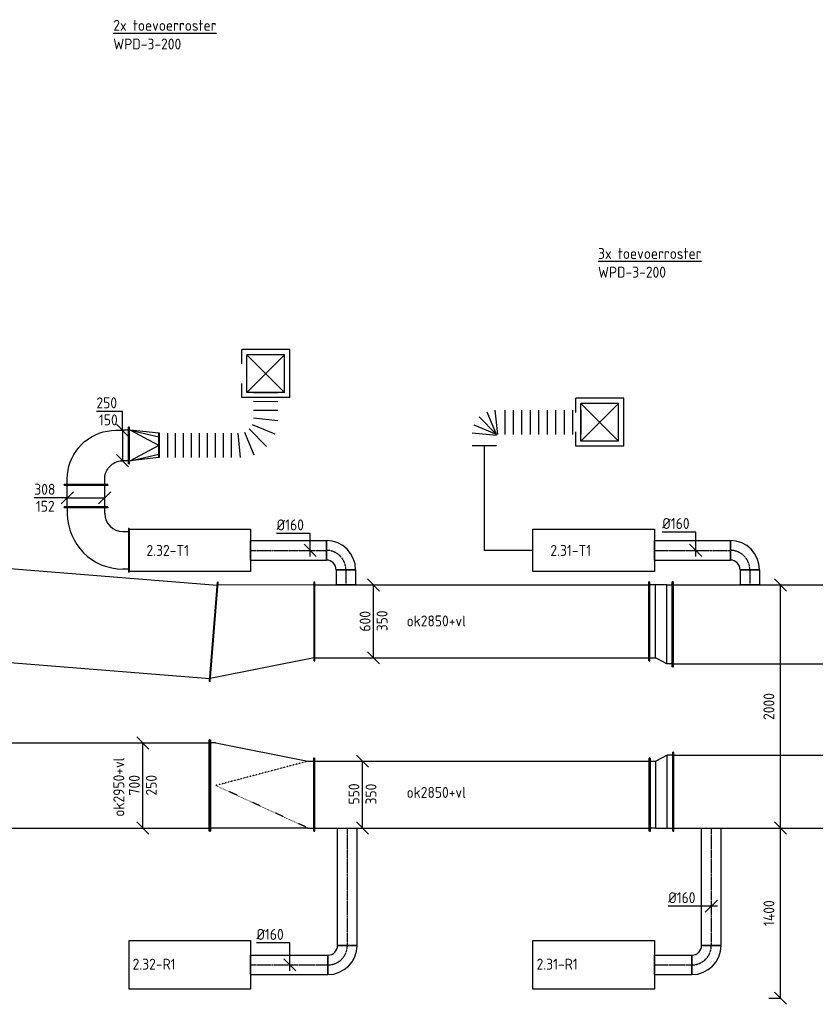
# Model space of a CAD drawing. Header units: millimetres. Extents: x -2770 to 48660, y -299 to 65946.
# Tile 12 of 39: x 12975 to 19524, y 21550 to 29650. Entities that reach past the tile are written whole.
import ezdxf

# ---------------------------------------------------------------- set-up
doc = ezdxf.new("R2010")
doc.units = ezdxf.units.MM
doc.linetypes.add('CENTER2', pattern=[28.575, 19.05, -3.175, 3.175, -3.175])
doc.linetypes.add('SMALL_DASH', pattern=[1.5, 0.5, -1])
for name, color, linetype in [('WL570---_APP', 2, 'Continuous'), ('WL570---_RETOUR_D', 4, 'Continuous'), ('WL570---_RETOUR_HL', 1, 'CENTER2'), ('WL570---_TOEVOER_D', 3, 'Continuous'), ('WL570---_TOEVOER_HL', 1, 'CENTER2'), ('WL570---_TOEVOER_RST', 3, 'Continuous'), ('WL570---_TOEVOER_RST_HL', 1, 'CENTER2'), ('WM570---', 1, 'Continuous'), ('WM570---_RETOUR', 1, 'Continuous'), ('WM570---_TOEVOER', 1, 'Continuous')]:
    doc.layers.add(name, color=color, linetype=linetype)
doc.styles.add('STABICAD-018', font='ISOCP.SHX', dxfattribs={"height": 90})
doc.styles.add('STABICAD-025', font='ISOCP.SHX', dxfattribs={"height": 125})
doc.dimstyles.new('STABICAD', dxfattribs={"dimscale": 50, "dimtxt": 1.8, "dimasz": 2, "dimexe": 0, "dimexo": 0, "dimgap": 1.5, "dimtad": 0, "dimdec": 0, "dimzin": 0, "dimdsep": 46, "dimtxsty": 'STABICAD-018', "dimblk1": 'OBLIQUE', "dimblk2": 'OBLIQUE', "dimsah": 1, "dimcen": -3, "dimadec": 1, "dimazin": 0, "dimtfac": 1, "dimtdec": 0, "dimtofl": 0, "dimtmove": 2, "dimatfit": 3, "dimfxl": 1, "dimtvp": 1.055556, "dimtolj": 1, "dimtzin": 0, "dimarcsym": 0})

# ---------------------------------------------------------------- blocks, each defined once
blk = doc.blocks.new('*U394')
at = {"color": 0, "linetype": 'Continuous'}
for p, q in [((0, 410, -3075), (5, 410, -3075)), ((0, -410, -3075), (0, 410, -3075)), ((5, -410, -3075), (5, 410, -3075)), ((3953.9, 410, -3075), (3948.9, 410, -3075)), ((3948.9, -410, -3075), (3948.9, 410, -3075)), ((3953.9, -410, -3075), (3953.9, 410, -3075)), ((5, 385, -3075), (3948.9, 385, -3075)), ((5, -385, -3075), (3948.9, -385, -3075)), ((0, -410, -3075), (5, -410, -3075)), ((3953.9, -410, -3075), (3948.9, -410, -3075))]:
    blk.add_line(p, q, dxfattribs=at)
at = {"layer": 'WM570---', "color": 2, "style": 'STABICAD-018'}
for tag, p in [('POSITIONCODE', (11392.9, 25020.4, 3075)), ('SECTIONCODE', (11392.9, 25020.4, 3075)), ('CODE', (10633.9, 24930.8, 3075))]:
    blk.add_attdef(tag, p, '', height=1.8, rotation=90, dxfattribs=at)
blk = doc.blocks.new('*U999')
at = {"color": 0, "linetype": 'Continuous'}
for p, q in [((-354, 179, -3000), (-349, 179, -3000)), ((-354, -179, -3000), (-354, 179, -3000)), ((-349, -179, -3000), (-349, 179, -3000)), ((-349, 154, -3000), (-304, 154, -3000)), ((-304, -154, -3000), (-349, -154, -3000)), ((-354, -179, -3000), (-349, -179, -3000)), ((-154, -304, -3000), (-154, -349, -3000)), ((154, -349, -3000), (154, -304, -3000)), ((-179, -354, -3000), (-179, -349, -3000)), ((-179, -349, -3000), (179, -349, -3000)), ((-179, -354, -3000), (179, -354, -3000)), ((179, -354, -3000), (179, -349, -3000))]:
    blk.add_line(p, q, dxfattribs=at)
for radius in [458, 150]:
    blk.add_arc((-304, -304, -3000), radius, 0, 90, dxfattribs=at)
at = {"layer": 'WL570---_TOEVOER_D', "color": 2, "style": 'STABICAD-018'}
for tag in ['CODE', 'SECTIONCODE', 'POSITIONCODE']:
    blk.add_attdef(tag, (13521, 25284.7, 3000), '', height=1.8, dxfattribs=at)
blk = doc.blocks.new('*U1004')
at = {"color": 0, "linetype": 'Continuous'}
for p, q in [((-59.7, 0, -3000), (-271.7, 0, -3000)), ((0, 0, -3000), (-59.7, 0, -3000)), ((-50, -50, -3000), (50, 50, -3000)), ((0, 0, -3000), (308, 0, -3000)), ((258, -50, -3000), (358, 50, -3000))]:
    blk.add_line(p, q, dxfattribs=at)
at = {"color": 0, "linetype": 'Continuous', "style": 'STABICAD-018'}
for s, p in [('308', (-271.7, 25, -3000)), ('152', (-259.1, -115, -3000))]:
    blk.add_text(s, height=90, dxfattribs=at).set_placement(p)
at = {"layer": 'WL570---_TOEVOER_D', "color": 2, "style": 'STABICAD-018'}
blk.add_attdef('CODE', (13367, 25717.1, 3000), '', height=1.8, dxfattribs=at)
blk = doc.blocks.new('*U1003')
at = {"color": 0, "linetype": 'Continuous'}
for p, q in [((0, 179, -3000), (5, 179, -3000)), ((0, -179, -3000), (0, 179, -3000)), ((5, -179, -3000), (5, 179, -3000)), ((183.6, 179, -3000), (178.6, 179, -3000)), ((178.6, -179, -3000), (178.6, 179, -3000)), ((183.6, -179, -3000), (183.6, 179, -3000)), ((5, 154, -3000), (178.6, 154, -3000)), ((5, -154, -3000), (178.6, -154, -3000)), ((0, -179, -3000), (5, -179, -3000)), ((183.6, -179, -3000), (178.6, -179, -3000))]:
    blk.add_line(p, q, dxfattribs=at)
at = {"layer": 'WL570---_TOEVOER_D', "color": 2, "style": 'STABICAD-018'}
for tag, p in [('SECTIONCODE', (13671, 25730.1, 3000)), ('POSITIONCODE', (13671, 25730.1, 3000)), ('CODE', (13521, 25638.7, 3000))]:
    blk.add_attdef(tag, p, '', height=1.8, dxfattribs=at)
blk = doc.blocks.new('*U381')
at = {"color": 0, "linetype": 'Continuous'}
for p, q in [((0, 155.6, -3000), (-214.4, 155.6, -3000)), ((0, 0, -3000), (0, 155.6, -3000)), ((50, -50, -3000), (-50, 50, -3000)), ((0, 0, -3000), (0, -250, -3000)), ((50, -300, -3000), (-50, -200, -3000))]:
    blk.add_line(p, q, dxfattribs=at)
at = {"color": 0, "linetype": 'Continuous', "style": 'STABICAD-018'}
for s, p in [('250', (-214.4, 180.6, -3000)), ('150', (-194.1, 40.6, -3000))]:
    blk.add_text(s, height=90, dxfattribs=at).set_placement(p)
at = {"layer": 'WM570---_TOEVOER', "color": 2, "style": 'STABICAD-018'}
blk.add_attdef('CODE', (13961, 26272.4, 3000), '', height=1.8, dxfattribs=at)
blk = doc.blocks.new('*U1001')
at = {"color": 0, "linetype": 'Continuous'}
for p, q in [((-5, 150, -3000), (0, 150, -3000)), ((-5, -150, -3000), (-5, 150, -3000)), ((0, -150, -3000), (0, 150, -3000)), ((0, 125, -3000), (5, 125, -3000)), ((240, 0, -3000), (5, 125, -3000)), ((5, 125, -3000), (240, 70.7, -3000)), ((240, 100, -3000), (5, 125, -3000)), ((245, 100, -3000), (240, 100, -3000)), ((240, -100, -3000), (240, 100, -3000)), ((245, -100, -3000), (245, 100, -3000)), ((240, 0, -3000), (5, -125, -3000)), ((5, -125, -3000), (240, -70.7, -3000)), ((-5, -150, -3000), (0, -150, -3000)), ((5, -125, -3000), (0, -125, -3000)), ((240, -100, -3000), (5, -125, -3000)), ((245, -100, -3000), (240, -100, -3000))]:
    blk.add_line(p, q, dxfattribs=at)
at = {"layer": 'WL570---_TOEVOER_D', "color": 2, "style": 'STABICAD-018'}
for tag, p in [('CODE', (13880, 26247.4, 3000)), ('SECTIONCODE', (13880, 26147.4, 3000)), ('POSITIONCODE', (13880, 26147.4, 3000))]:
    blk.add_attdef(tag, p, '', height=1.8, dxfattribs=at)
blk = doc.blocks.new('*U423')
at = {"color": 0, "linetype": 'Continuous'}
for p, q in [((0, 325, -3025), (5, 325, -3025)), ((0, -325, -3025), (0, 325, -3025)), ((5, -325, -3025), (5, 325, -3025)), ((2759.4, 325, -3025), (2754.4, 325, -3025)), ((2754.4, -325, -3025), (2754.4, 325, -3025)), ((2759.4, -325, -3025), (2759.4, 325, -3025)), ((5, 300, -3025), (2754.4, 300, -3025)), ((5, -300, -3025), (2754.4, -300, -3025)), ((0, -325, -3025), (5, -325, -3025)), ((2759.4, -325, -3025), (2754.4, -325, -3025))]:
    blk.add_line(p, q, dxfattribs=at)
at = {"layer": 'WM570---', "color": 2, "style": 'STABICAD-018'}
for tag, p in [('POSITIONCODE', (16178.9, 24850, 3025)), ('SECTIONCODE', (15398.1, 24700, 3025)), ('CODE', (15398.1, 24700, 3025))]:
    blk.add_attdef(tag, p, '', height=1.8, dxfattribs=at)
blk = doc.blocks.new('*U419')
at = {"color": 0, "linetype": 'Continuous'}
for p, q in [((0, 80, -3000), (625, 80, -3000)), ((0, -80, -3000), (0, 80, -3000)), ((625, 80, -3000), (625, -80, -3000)), ((0, -80, -3000), (625, -80, -3000))]:
    blk.add_line(p, q, dxfattribs=at)
at = {"layer": 'WL570---_TOEVOER_HL', "linetype": 'CENTER2'}
blk.add_line((0, 0, -3000), (625, 0, -3000), dxfattribs=at)
at = {"layer": 'WM570---', "color": 2, "style": 'STABICAD-018'}
for tag in ['CODE', 'SECTIONCODE', 'POSITIONCODE']:
    blk.add_attdef(tag, (14875, 25284.7, 3000), '', height=1.8, dxfattribs=at)
blk = doc.blocks.new('*U418')
at = {"color": 0, "linetype": 'Continuous'}
for p, q in [((-160, -80, -3000), (-160, 80, -3000)), ((80, -160, -3000), (-80, -160, -3000))]:
    blk.add_line(p, q, dxfattribs=at)
for radius, start in [(240, 0), (80, 360)]:
    blk.add_arc((-160, -160, -3000), radius, start, 90, dxfattribs=at)
at = {"layer": 'WL570---_TOEVOER_HL', "linetype": 'CENTER2'}
blk.add_arc((-160, -160, -3000), 160, 0, 90, dxfattribs=at)
at = {"layer": 'WM570---', "color": 2, "style": 'STABICAD-018'}
for tag in ['CODE', 'SECTIONCODE', 'POSITIONCODE']:
    blk.add_attdef(tag, (15660, 25284.7, 3000), '', height=1.8, dxfattribs=at)
blk = doc.blocks.new('*U425')
at = {"color": 0, "linetype": 'Continuous'}
for p, q in [((0, 80, -3000), (124.7, 80, -3000)), ((0, -80, -3000), (0, 80, -3000)), ((124.7, 80, -3000), (124.7, -80, -3000)), ((0, -80, -3000), (124.7, -80, -3000))]:
    blk.add_line(p, q, dxfattribs=at)
at = {"layer": 'WL570---_TOEVOER_HL', "linetype": 'CENTER2'}
blk.add_line((0, 0, -3000), (124.7, 0, -3000), dxfattribs=at)
at = {"layer": 'WM570---', "color": 2, "style": 'STABICAD-018'}
for tag in ['CODE', 'SECTIONCODE', 'POSITIONCODE']:
    blk.add_attdef(tag, (15660, 25124.7, 3000), '', height=1.8, dxfattribs=at)
blk = doc.blocks.new('*U426')
at = {"color": 0, "linetype": 'Continuous'}
for p, q in [((0, 80, -3000), (625, 80, -3000)), ((0, -80, -3000), (0, 80, -3000)), ((625, 80, -3000), (625, -80, -3000)), ((0, -80, -3000), (625, -80, -3000))]:
    blk.add_line(p, q, dxfattribs=at)
at = {"layer": 'WL570---_TOEVOER_HL', "linetype": 'CENTER2'}
blk.add_line((0, 0, -3000), (625, 0, -3000), dxfattribs=at)
at = {"layer": 'WM570---', "color": 2, "style": 'STABICAD-018'}
for tag in ['CODE', 'SECTIONCODE', 'POSITIONCODE']:
    blk.add_attdef(tag, (18200, 25284.7, 3000), '', height=1.8, dxfattribs=at)
blk = doc.blocks.new('*U424')
at = {"color": 0, "linetype": 'Continuous'}
for p, q in [((-160, -80, -3000), (-160, 80, -3000)), ((80, -160, -3000), (-80, -160, -3000))]:
    blk.add_line(p, q, dxfattribs=at)
for radius, start in [(240, 0), (80, 360)]:
    blk.add_arc((-160, -160, -3000), radius, start, 90, dxfattribs=at)
at = {"layer": 'WL570---_TOEVOER_HL', "linetype": 'CENTER2'}
blk.add_arc((-160, -160, -3000), 160, 0, 90, dxfattribs=at)
at = {"layer": 'WM570---', "color": 2, "style": 'STABICAD-018'}
for tag in ['CODE', 'SECTIONCODE', 'POSITIONCODE']:
    blk.add_attdef(tag, (18985, 25284.7, 3000), '', height=1.8, dxfattribs=at)
blk = doc.blocks.new('*U422')
at = {"color": 0, "linetype": 'Continuous'}
for p, q in [((0, 80, -3000), (124.7, 80, -3000)), ((0, -80, -3000), (0, 80, -3000)), ((124.7, 80, -3000), (124.7, -80, -3000)), ((0, -80, -3000), (124.7, -80, -3000))]:
    blk.add_line(p, q, dxfattribs=at)
at = {"layer": 'WL570---_TOEVOER_HL', "linetype": 'CENTER2'}
blk.add_line((0, 0, -3000), (124.7, 0, -3000), dxfattribs=at)
at = {"layer": 'WM570---', "color": 2, "style": 'STABICAD-018'}
for tag in ['CODE', 'SECTIONCODE', 'POSITIONCODE']:
    blk.add_attdef(tag, (18985, 25124.7, 3000), '', height=1.8, dxfattribs=at)
blk = doc.blocks.new('*U420')
at = {"color": 0, "linetype": 'Continuous'}
for p, q in [((0, 139.4, -3000), (-275.1, 139.4, -3000)), ((0, -50, -3000), (0, 139.4, -3000)), ((50, -50, -3000), (-50, 50, -3000))]:
    blk.add_line(p, q, dxfattribs=at)
at = {"color": 0, "linetype": 'Continuous', "style": 'STABICAD-018'}
blk.add_text('%%c160', height=90, dxfattribs=at).set_placement((-275.1, 164.4, -3000))
at = {"layer": 'WM570---', "color": 2, "style": 'STABICAD-018'}
blk.add_attdef('CODE', (15365.3, 25284.7, 3000), '', height=1.8, dxfattribs=at)
blk = doc.blocks.new('*U428')
at = {"color": 0, "linetype": 'Continuous'}
for p, q in [((0, 150.7, -3000), (-275.1, 150.7, -3000)), ((0, -50, -3000), (0, 150.7, -3000)), ((50, -50, -3000), (-50, 50, -3000))]:
    blk.add_line(p, q, dxfattribs=at)
at = {"color": 0, "linetype": 'Continuous', "style": 'STABICAD-018'}
blk.add_text('%%c160', height=90, dxfattribs=at).set_placement((-275.1, 175.7, -3000))
at = {"layer": 'WM570---', "color": 2, "style": 'STABICAD-018'}
blk.add_attdef('CODE', (18539.5, 25284.7, 3000), '', height=1.8, dxfattribs=at)
blk = doc.blocks.new('*U427')
at = {"color": 0, "linetype": 'Continuous'}
for p, q in [((50, 250, -3025), (-50, 350, -3025)), ((0, -300, -3025), (0, 300, -3025)), ((50, -350, -3025), (-50, -250, -3025))]:
    blk.add_line(p, q, dxfattribs=at)
at = {"color": 0, "linetype": 'Continuous', "style": 'STABICAD-018'}
for s, p in [('600', (-25, -83.7, -3025)), ('350', (115, -81, -3025))]:
    blk.add_text(s, height=90, rotation=90, dxfattribs=at).set_placement(p)
at = {"layer": 'WM570---', "color": 2, "style": 'STABICAD-018'}
blk.add_attdef('CODE', (15888, 24700, 3025), '', height=1.8, dxfattribs=at)
blk = doc.blocks.new('_Oblique')
at = {"color": 0, "linetype": 'ByBlock', "lineweight": -2}
blk.add_line((-0.5, -0.5), (0.5, 0.5), dxfattribs=at)
blk = doc.blocks.new('*D440')
at = {"layer": 'Defpoints', "color": 0, "transparency": 16777216}
for p in [(19141.7, 23000), (19236.7, 23000), (19141.7, 21600)]:
    blk.add_point(p, dxfattribs=at)
at = {"layer": 'WM570---', "color": 0, "lineweight": -2, "transparency": 16777216}
for p, q in [((19141.7, 23000), (19236.7, 23000)), ((19236.7, 21600), (19236.7, 23000)), ((19141.7, 21600), (19236.7, 21600))]:
    blk.add_line(p, q, dxfattribs=at)
at = {"layer": 'WM570---', "color": 0, "lineweight": -2, "transparency": 16777216, "xscale": 100, "yscale": 100, "zscale": 100}
for p, rotation in [((19236.7, 23000), 90), ((19236.7, 21600), 270)]:
    blk.add_blockref('_Oblique', p, dxfattribs=dict(at, rotation=rotation))
at = {"layer": 'WM570---', "color": 0, "transparency": 16777216, "insert": (19141.7, 22300), "char_height": 90, "attachment_point": 5, "rotation": 90, "style": 'STABICAD-018'}
blk.add_mtext('\\A1;1400', dxfattribs=at)
blk = doc.blocks.new('*U408')
at = {"color": 0, "linetype": 'Continuous'}
for p, q in [((0, 300, -3025), (5, 300, -3025)), ((0, -300, -3025), (0, 300, -3025)), ((5, -300, -3025), (5, 300, -3025)), ((5, 275, -3025), (2758.8, 275, -3025)), ((2763.8, 300, -3025), (2758.8, 300, -3025)), ((2758.8, -300, -3025), (2758.8, 300, -3025)), ((2763.8, -300, -3025), (2763.8, 300, -3025)), ((0, -300, -3025), (5, -300, -3025)), ((5, -275, -3025), (2758.8, -275, -3025)), ((2763.8, -300, -3025), (2758.8, -300, -3025))]:
    blk.add_line(p, q, dxfattribs=at)
at = {"layer": 'WM570---', "color": 2, "style": 'STABICAD-018'}
for tag, p in [('SECTIONCODE', (16432, 23425, 3025)), ('POSITIONCODE', (16432, 23425, 3025)), ('CODE', (15398.1, 23275, 3025))]:
    blk.add_attdef(tag, p, '', height=1.8, dxfattribs=at)
blk = doc.blocks.new('*U413')
at = {"color": 0, "linetype": 'Continuous'}
for p, q in [((0, 375, -3075), (5, 375, -3075)), ((0, -375, -3075), (0, 375, -3075)), ((5, -375, -3075), (5, 375, -3075)), ((5, 350, -3075), (1714.2, 350, -3075)), ((1719.2, 375, -3075), (1714.2, 375, -3075)), ((1714.2, -375, -3075), (1714.2, 375, -3075)), ((1719.2, -375, -3075), (1719.2, 375, -3075)), ((0, -375, -3075), (5, -375, -3075)), ((5, -350, -3075), (1714.2, -350, -3075)), ((1719.2, -375, -3075), (1714.2, -375, -3075))]:
    blk.add_line(p, q, dxfattribs=at)
at = {"layer": 'WM570---', "color": 2, "style": 'STABICAD-018'}
for tag, p in [('POSITIONCODE', (13679.6, 23500, 3075)), ('SECTIONCODE', (13854.3, 23500, 3075)), ('CODE', (12820.5, 23350, 3075))]:
    blk.add_attdef(tag, p, '', height=1.8, dxfattribs=at)
blk = doc.blocks.new('*U410')
at = {"color": 0, "linetype": 'Continuous'}
for p, q in [((0, 300, -3025), (5, 300, -3025)), ((0, -300, -3025), (0, 300, -3025)), ((5, -300, -3025), (5, 300, -3025)), ((50, 275, -3025), (5, 275, -3025)), ((50, 275, -3025), (808.4, 275, -3025)), ((808.4, 275, -3025), (853.4, 275, -3025)), ((858.4, 300, -3025), (853.4, 300, -3025)), ((853.4, -450, -3025), (853.4, 300, -3025)), ((858.4, -450, -3025), (858.4, 300, -3025)), ((0, -300, -3025), (5, -300, -3025)), ((50, -275, -3025), (5, -275, -3025)), ((808.4, -425, -3025), (50, -275, -3025)), ((808.4, -425, -3025), (853.4, -425, -3025)), ((858.4, -450, -3025), (853.4, -450, -3025))]:
    blk.add_line(p, q, dxfattribs=at)
at = {"color": 2, "linetype": 'SMALL_DASH'}
for p in [(50, 275, -175), (50, -275, -175)]:
    blk.add_line(p, (808.4, -75, -75), dxfattribs=at)
at = {"layer": 'WM570---', "color": 2, "style": 'STABICAD-018'}
for tag in ['SECTIONCODE', 'CODE', 'POSITIONCODE']:
    blk.add_attdef(tag, (15398.1, 23275, 3025), '', height=1.8, dxfattribs=at)
blk = doc.blocks.new('*U998')
at = {"color": 0, "linetype": 'Continuous'}
for p, q in [((50, 300, -3075), (-50, 400, -3075)), ((0, -350, -3075), (0, 350, -3075)), ((50, -400, -3075), (-50, -300, -3075))]:
    blk.add_line(p, q, dxfattribs=at)
at = {"color": 0, "linetype": 'Continuous', "style": 'STABICAD-018'}
for s, p in [('700', (-25, -81, -3075)), ('250', (115, -82.2, -3075))]:
    blk.add_text(s, height=90, rotation=90, dxfattribs=at).set_placement(p)
at = {"layer": 'WL570---_TOEVOER_D', "color": 2, "style": 'STABICAD-018'}
blk.add_attdef('CODE', (13988.7, 23350, 3075), '', height=1.8, dxfattribs=at)
blk = doc.blocks.new('*U415')
at = {"color": 0, "linetype": 'Continuous'}
for p, q in [((50, 225, -3025), (-50, 325, -3025)), ((0, -275, -3025), (0, 275, -3025)), ((50, -325, -3025), (-50, -225, -3025))]:
    blk.add_line(p, q, dxfattribs=at)
at = {"color": 0, "linetype": 'Continuous', "style": 'STABICAD-018'}
for s, p in [('550', (-25, -81, -3025)), ('350', (115, -81, -3025))]:
    blk.add_text(s, height=90, rotation=90, dxfattribs=at).set_placement(p)
at = {"layer": 'WM570---', "color": 2, "style": 'STABICAD-018'}
blk.add_attdef('CODE', (15796.6, 23275, 3025), '', height=1.8, dxfattribs=at)
blk = doc.blocks.new('*U406')
at = {"color": 0, "linetype": 'Continuous'}
for p, q in [((93.3, 325, -3025), (0, 275, -3025)), ((138.3, 325, -3025), (93.3, 325, -3025)), ((93.3, -275, -3025), (93.3, 325, -3025)), ((143.3, 350, -3025), (138.3, 350, -3025)), ((138.3, -300, -3025), (138.3, 350, -3025)), ((143.3, -300, -3025), (143.3, 350, -3025)), ((-50, 300, -3025), (-45, 300, -3025)), ((-50, -300, -3025), (-50, 300, -3025)), ((-45, -300, -3025), (-45, 300, -3025)), ((-45, 275, -3025), (0, 275, -3025)), ((0, -275, -3025), (0, 275, -3025)), ((-50, -300, -3025), (-45, -300, -3025)), ((0, -275, -3025), (-45, -275, -3025)), ((0, -275, -3025), (93.3, -275, -3025)), ((93.3, -275, -3025), (138.3, -275, -3025)), ((143.3, -300, -3025), (138.3, -300, -3025))]:
    blk.add_line(p, q, dxfattribs=at)
at = {"layer": 'WM570---', "color": 2, "style": 'STABICAD-018'}
for tag, p in [('CODE', (18211.9, 23375, 3025)), ('SECTIONCODE', (18211.9, 23275, 3025)), ('POSITIONCODE', (18211.9, 23275, 3025))]:
    blk.add_attdef(tag, p, '', height=1.8, dxfattribs=at)
blk = doc.blocks.new('*U462')
at = {"color": 0, "linetype": 'Continuous'}
for p, q in [((0, 325, -3025), (5, 325, -3025)), ((0, -325, -3025), (0, 325, -3025)), ((5, -325, -3025), (5, 325, -3025)), ((3588.9, 325, -3025), (3583.9, 325, -3025)), ((3583.9, -325, -3025), (3583.9, 325, -3025)), ((3588.9, -325, -3025), (3588.9, 325, -3025)), ((5, 300, -3025), (3583.9, 300, -3025)), ((5, -300, -3025), (3583.9, -300, -3025)), ((0, -325, -3025), (5, -325, -3025)), ((3588.9, -325, -3025), (3583.9, -325, -3025))]:
    blk.add_line(p, q, dxfattribs=at)
at = {"layer": 'WM570---_TOEVOER', "color": 2, "style": 'STABICAD-018'}
for tag in ['CODE', 'SECTIONCODE', 'POSITIONCODE']:
    blk.add_attdef(tag, (18355.2, 23300, 3025), '', height=1.8, dxfattribs=at)
blk = doc.blocks.new('*U404')
at = {"color": 0, "linetype": 'Continuous'}
for p, q in [((0, 80, -3000), (637.2, 80, -3000)), ((0, -80, -3000), (0, 80, -3000)), ((637.2, 80, -3000), (637.2, -80, -3000)), ((0, -80, -3000), (637.2, -80, -3000))]:
    blk.add_line(p, q, dxfattribs=at)
at = {"layer": 'WL570---_RETOUR_HL', "linetype": 'CENTER2'}
blk.add_line((0, 0, -3000), (637.2, 0, -3000), dxfattribs=at)
at = {"layer": 'WM570---', "color": 2, "style": 'STABICAD-018'}
for tag in ['CODE', 'SECTIONCODE', 'POSITIONCODE']:
    blk.add_attdef(tag, (14875, 21874.2, 3000), '', height=1.8, dxfattribs=at)
blk = doc.blocks.new('*U403')
at = {"color": 0, "linetype": 'Continuous'}
for p, q in [((-80, 160, -3000), (80, 160, -3000)), ((-160, -80, -3000), (-160, 80, -3000))]:
    blk.add_line(p, q, dxfattribs=at)
for radius in [80, 240]:
    blk.add_arc((-160, 160, -3000), radius, 270, 0, dxfattribs=at)
at = {"layer": 'WL570---_RETOUR_HL', "linetype": 'CENTER2'}
blk.add_arc((-160, 160, -3000), 160, 270, 0, dxfattribs=at)
at = {"layer": 'WM570---', "color": 2, "style": 'STABICAD-018'}
for tag in ['CODE', 'SECTIONCODE', 'POSITIONCODE']:
    blk.add_attdef(tag, (15672.2, 21874.2, 3000), '', height=1.8, dxfattribs=at)
blk = doc.blocks.new('*U411')
at = {"color": 0, "linetype": 'Continuous'}
for p, q in [((0, 80, -3000), (965.8, 80, -3000)), ((0, -80, -3000), (0, 80, -3000)), ((0, -80, -3000), (965.8, -80, -3000))]:
    blk.add_line(p, q, dxfattribs=at)
at = {"color": 2, "linetype": 'SMALL_DASH'}
blk.add_line((965.8, 80, -3000), (965.8, -80, -3000), dxfattribs=at)
at = {"layer": 'WL570---_RETOUR_HL', "linetype": 'CENTER2'}
blk.add_line((0, 0, -3000), (965.8, 0, -3000), dxfattribs=at)
at = {"layer": 'WM570---', "color": 2, "style": 'STABICAD-018'}
for tag in ['CODE', 'SECTIONCODE', 'POSITIONCODE']:
    blk.add_attdef(tag, (15672.2, 22034.2, 3000), '', height=1.8, dxfattribs=at)
blk = doc.blocks.new('*U405')
at = {"color": 0, "linetype": 'Continuous'}
for p, q in [((0, 180.7, -3000), (-275.1, 180.7, -3000)), ((0, -50, -3000), (0, 180.7, -3000)), ((50, -50, -3000), (-50, 50, -3000))]:
    blk.add_line(p, q, dxfattribs=at)
at = {"color": 0, "linetype": 'Continuous', "style": 'STABICAD-018'}
blk.add_text('%%c160', height=90, dxfattribs=at).set_placement((-275.1, 205.7, -3000))
at = {"layer": 'WM570---', "color": 2, "style": 'STABICAD-018'}
blk.add_attdef('CODE', (15199, 21874.2, 3000), '', height=1.8, dxfattribs=at)
blk = doc.blocks.new('*U412')
at = {"color": 0, "linetype": 'Continuous'}
for p, q in [((0, 80, -3000), (308.1, 80, -3000)), ((0, -80, -3000), (0, 80, -3000)), ((308.1, 80, -3000), (308.1, -80, -3000)), ((0, -80, -3000), (308.1, -80, -3000))]:
    blk.add_line(p, q, dxfattribs=at)
at = {"layer": 'WL570---_RETOUR_HL', "linetype": 'CENTER2'}
blk.add_line((0, 0, -3000), (308.1, 0, -3000), dxfattribs=at)
at = {"layer": 'WM570---', "color": 2, "style": 'STABICAD-018'}
for tag in ['CODE', 'SECTIONCODE', 'POSITIONCODE']:
    blk.add_attdef(tag, (18200, 21874.2, 3000), '', height=1.8, dxfattribs=at)
blk = doc.blocks.new('*U409')
at = {"color": 0, "linetype": 'Continuous'}
for p, q in [((-80, 160, -3000), (80, 160, -3000)), ((-160, -80, -3000), (-160, 80, -3000))]:
    blk.add_line(p, q, dxfattribs=at)
for radius in [80, 240]:
    blk.add_arc((-160, 160, -3000), radius, 270, 0, dxfattribs=at)
at = {"layer": 'WL570---_RETOUR_HL', "linetype": 'CENTER2'}
blk.add_arc((-160, 160, -3000), 160, 270, 0, dxfattribs=at)
at = {"layer": 'WM570---', "color": 2, "style": 'STABICAD-018'}
for tag in ['CODE', 'SECTIONCODE', 'POSITIONCODE']:
    blk.add_attdef(tag, (18668.1, 21874.2, 3000), '', height=1.8, dxfattribs=at)
blk = doc.blocks.new('*U407')
at = {"color": 0, "linetype": 'Continuous'}
for p, q in [((0, 80, -3000), (965.8, 80, -3000)), ((0, -80, -3000), (0, 80, -3000)), ((965.8, 80, -3000), (965.8, -80, -3000)), ((0, -80, -3000), (965.8, -80, -3000))]:
    blk.add_line(p, q, dxfattribs=at)
at = {"layer": 'WL570---_RETOUR_HL', "linetype": 'CENTER2'}
blk.add_line((0, 0, -3000), (965.8, 0, -3000), dxfattribs=at)
at = {"layer": 'WM570---', "color": 2, "style": 'STABICAD-018'}
for tag in ['CODE', 'SECTIONCODE', 'POSITIONCODE']:
    blk.add_attdef(tag, (18668.1, 22034.2, 3000), '', height=1.8, dxfattribs=at)
blk = doc.blocks.new('*U417')
at = {"color": 0, "linetype": 'Continuous'}
for p, q in [((-80, 0, -3000), (-355.1, 0, -3000)), ((50, 0, -3000), (-80, 0, -3000)), ((-50, -50, -3000), (50, 50, -3000))]:
    blk.add_line(p, q, dxfattribs=at)
at = {"color": 0, "linetype": 'Continuous', "style": 'STABICAD-018'}
blk.add_text('%%c160', height=90, dxfattribs=at).set_placement((-355.1, 25, -3000))
at = {"layer": 'WM570---', "color": 2, "style": 'STABICAD-018'}
blk.add_attdef('CODE', (18668.1, 22357.1, 3000), '', height=1.8, dxfattribs=at)
blk = doc.blocks.new('*U421')
at = {"color": 0, "linetype": 'Continuous'}
for p, q in [((-50, 325, -3025), (-45, 325, -3025)), ((-50, -325, -3025), (-50, 325, -3025)), ((-45, -325, -3025), (-45, 325, -3025)), ((143.3, 325, -3025), (138.3, 325, -3025)), ((138.3, -375, -3025), (138.3, 325, -3025)), ((143.3, -375, -3025), (143.3, 325, -3025)), ((0, 300, -3025), (-45, 300, -3025)), ((93.3, 300, -3025), (0, 300, -3025)), ((0, -300, -3025), (0, 300, -3025)), ((93.3, 300, -3025), (138.3, 300, -3025)), ((93.3, -350, -3025), (93.3, 300, -3025)), ((-45, -300, -3025), (0, -300, -3025)), ((93.3, -350, -3025), (0, -300, -3025)), ((-50, -325, -3025), (-45, -325, -3025)), ((138.3, -350, -3025), (93.3, -350, -3025)), ((143.3, -375, -3025), (138.3, -375, -3025))]:
    blk.add_line(p, q, dxfattribs=at)
at = {"layer": 'WM570---', "color": 2, "style": 'STABICAD-018'}
for tag, p in [('CODE', (18207.5, 24800, 3025)), ('SECTIONCODE', (18207.5, 24700, 3025)), ('POSITIONCODE', (18207.5, 24700, 3025))]:
    blk.add_attdef(tag, p, '', height=1.8, dxfattribs=at)
blk = doc.blocks.new('*U434')
at = {"color": 0, "linetype": 'Continuous'}
for p, q in [((0, 350, -3025), (5, 350, -3025)), ((0, -350, -3025), (0, 350, -3025)), ((5, -350, -3025), (5, 350, -3025)), ((5, 325, -3025), (3568.3, 325, -3025)), ((3573.3, 350, -3025), (3568.3, 350, -3025)), ((3568.3, -350, -3025), (3568.3, 350, -3025)), ((3573.3, -350, -3025), (3573.3, 350, -3025)), ((0, -350, -3025), (5, -350, -3025)), ((5, -325, -3025), (3568.3, -325, -3025)), ((3573.3, -350, -3025), (3568.3, -350, -3025))]:
    blk.add_line(p, q, dxfattribs=at)
at = {"layer": 'WM570---_RETOUR', "color": 2, "style": 'STABICAD-018'}
for tag, p in [('POSITIONCODE', (18627.9, 24825, 3025)), ('CODE', (18350.8, 24675, 3025)), ('SECTIONCODE', (18350.8, 24675, 3025))]:
    blk.add_attdef(tag, p, '', height=1.8, dxfattribs=at)
blk = doc.blocks.new('*D958')
at = {"layer": 'Defpoints', "color": 0, "transparency": 16777216}
for p in [(19236.7, 25000), (19236.7, 25000), (19236.7, 23000)]:
    blk.add_point(p, dxfattribs=at)
at = {"layer": 'WM570---', "color": 0, "lineweight": -2, "transparency": 16777216}
blk.add_line((19236.7, 23000), (19236.7, 25000), dxfattribs=at)
at = {"layer": 'WM570---', "color": 0, "lineweight": -2, "transparency": 16777216, "xscale": 100, "yscale": 100, "zscale": 100}
for p, rotation in [((19236.7, 25000), 90), ((19236.7, 23000), 270)]:
    blk.add_blockref('_Oblique', p, dxfattribs=dict(at, rotation=rotation))
at = {"layer": 'WM570---', "color": 0, "transparency": 16777216, "insert": (19141.7, 24000), "char_height": 90, "attachment_point": 5, "rotation": 90, "style": 'STABICAD-018'}
blk.add_mtext('\\A1;2000', dxfattribs=at)
blk = doc.blocks.new('*U971')
at = {"color": 0, "linetype": 'Continuous'}
for p, q in [((197.5, 197.5, -2700), (-197.5, 197.5, -2700)), ((-197.5, 80, -2700), (-197.5, 197.5, -2700)), ((197.5, -197.5, -2700), (197.5, 197.5, -2700)), ((155, 155, -2700), (-155, 155, -2700)), ((-155, -155, -2700), (-155, 155, -2700)), ((155, -155, -2700), (-155, 155, -2700)), ((-155, -155, -2700), (155, 155, -2700)), ((155, -155, -2700), (155, 155, -2700)), ((-197.5, -197.5, -2700), (-197.5, -80, -2700)), ((155, -155, -2700), (-155, -155, -2700)), ((197.5, -197.5, -2700), (-197.5, -197.5, -2700))]:
    blk.add_line(p, q, dxfattribs=at)
at = {"layer": 'WL570---_TOEVOER_RST_HL', "linetype": 'CENTER2'}
blk.add_circle((0, 0, -2700), 0.0125, dxfattribs=at)
at = {"layer": 'WM570---', "color": 1, "style": 'STABICAD-018'}
blk.add_attdef('PRODUCTCODE', (9978.6, 24204, 2700), '', height=1.8, rotation=355.4, dxfattribs=at)
at = {"layer": 'WM570---', "color": 2}
for tag, p, style in [('CODE', (9946.8, 23809.3, 2700), 'STABICAD-018'), ('SECTIONCODE', (9938.8, 23709.6, 2700), 'STABICAD-025'), ('MATERIALCODE', (9938.8, 23709.6, 2700), 'STABICAD-025'), ('POSITIONCODE', (9938.8, 23709.6, 2700), 'STABICAD-025'), ('FLOWPREFIX', (9921.4, 23213.4, 2700), 'STABICAD-018'), ('FLOW', (9943.9, 23211.6, 2700), 'STABICAD-018'), ('FLOWSUFFIX', (10109.9, 23198.3, 2700), 'STABICAD-018')]:
    blk.add_attdef(tag, p, '', height=1.8, rotation=355.4, dxfattribs=dict(at, style=style))
blk = doc.blocks.new('*U1000')
at = {"color": 0, "linetype": 'Continuous'}
for p, q in [((-325, 179, -3000), (-320, 179, -3000)), ((-325, -179, -3000), (-325, 179, -3000)), ((-320, -179, -3000), (-320, 179, -3000)), ((-320, 154, -3000), (-275, 154, -3000)), ((-275, 154, -3000), (-240.1, 152.5, -3000)), ((-240.1, 152.5, -3000), (-205.5, 147.9, -3000)), ((-205.5, 147.9, -3000), (-171.5, 140.4, -3000)), ((-171.5, 140.4, -3000), (-138.2, 129.9, -3000)), ((-138.2, 129.9, -3000), (-106, 116.5, -3000)), ((-106, 116.5, -3000), (-75, 100.4, -3000)), ((-75, 100.4, -3000), (-45.6, 81.7, -3000)), ((-45.6, 81.7, -3000), (-17.9, 60.4, -3000)), ((-17.9, 60.4, -3000), (7.8, 36.8, -3000)), ((7.8, 36.8, -3000), (31.4, 11.1, -3000)), ((31.4, 11.1, -3000), (52.7, -16.6, -3000)), ((52.7, -16.6, -3000), (71.4, -46, -3000)), ((71.4, -46, -3000), (87.5, -77, -3000)), ((87.5, -77, -3000), (100.9, -109.2, -3000)), ((-320, -154, -3000), (-275, -154, -3000)), ((-275, -154, -3000), (-263.2, -154.5, -3000)), ((-263.2, -154.5, -3000), (-251.5, -155.8, -3000)), ((-251.5, -155.8, -3000), (-240, -158.1, -3000)), ((-240, -158.1, -3000), (-228.6, -161.3, -3000)), ((-228.6, -161.3, -3000), (-217.6, -165.4, -3000)), ((100.9, -109.2, -3000), (111.4, -142.5, -3000)), ((111.4, -142.5, -3000), (118.9, -176.5, -3000)), ((-325, -179, -3000), (-320, -179, -3000)), ((-217.6, -165.4, -3000), (-206.9, -170.3, -3000)), ((-206.9, -170.3, -3000), (-196.6, -176.1, -3000)), ((-196.6, -176.1, -3000), (-186.8, -182.6, -3000)), ((-186.8, -182.6, -3000), (-177.6, -189.9, -3000)), ((-177.6, -189.9, -3000), (-168.9, -197.9, -3000)), ((-168.9, -197.9, -3000), (-160.9, -206.6, -3000)), ((-160.9, -206.6, -3000), (-153.6, -215.8, -3000)), ((-153.6, -215.8, -3000), (-147.1, -225.6, -3000)), ((-147.1, -225.6, -3000), (-141.3, -235.9, -3000)), ((-141.3, -235.9, -3000), (-136.4, -246.6, -3000)), ((118.9, -176.5, -3000), (123.5, -211.1, -3000)), ((123.5, -211.1, -3000), (125, -246, -3000)), ((-136.4, -246.6, -3000), (-132.3, -257.6, -3000)), ((-132.3, -257.6, -3000), (-129.1, -269, -3000)), ((-129.1, -269, -3000), (-126.8, -280.5, -3000)), ((-126.8, -280.5, -3000), (-125.5, -292.2, -3000)), ((-125.5, -292.2, -3000), (-125, -304, -3000)), ((-125, -349, -3000), (-125, -304, -3000)), ((125, -246, -3000), (125, -275, -3000)), ((125, -275, -3000), (125, -304, -3000)), ((125, -349, -3000), (125, -304, -3000)), ((-150, -354, -3000), (-150, -349, -3000)), ((-150, -349, -3000), (150, -349, -3000)), ((-150, -354, -3000), (150, -354, -3000)), ((150, -354, -3000), (150, -349, -3000))]:
    blk.add_line(p, q, dxfattribs=at)
at = {"layer": 'WL570---_TOEVOER_D', "color": 2, "style": 'STABICAD-018'}
for tag in ['CODE', 'SECTIONCODE', 'POSITIONCODE']:
    blk.add_attdef(tag, (13521, 26147.4, 3000), '', height=1.8, dxfattribs=at)
blk = doc.blocks.new('*U1002')
at = {"color": 0, "linetype": 'Continuous'}
for p, q in [((775, 436.6, -3000), (975, 435.6, -3000)), ((774.7, 363.6, -3000), (974.7, 362.6, -3000)), ((774.3, 290.5, -3000), (974.3, 289.6, -3000)), ((763, 173.2, -3000), (951.1, 94.5, -3000)), ((774, 227.3, -3000), (973.9, 206.7, -3000)), ((0, -100, -3000), (0, 100, -3000)), ((65.6, 100, -3000), (65.6, -100, -3000)), ((131.2, 100, -3000), (131.2, -100, -3000)), ((196.8, 100, -3000), (196.8, -100, -3000)), ((262.4, 100, -3000), (262.4, -100, -3000)), ((328, 100, -3000), (328, -100, -3000)), ((393.5, 100, -3000), (393.5, -100, -3000)), ((459.1, 100, -3000), (459.1, -100, -3000)), ((524.7, 100, -3000), (524.7, -100, -3000)), ((590.3, 100, -3000), (590.3, -100, -3000)), ((646.1, 100, -3000), (665.7, -100, -3000)), ((700.2, 110.7, -3000), (778, -77.7, -3000)), ((737.8, 135.8, -3000), (881.6, -8.8, -3000))]:
    blk.add_line(p, q, dxfattribs=at)
at = {"layer": 'WL570---_TOEVOER_D', "color": 2, "style": 'STABICAD-018'}
for tag in ['CODE', 'SECTIONCODE', 'POSITIONCODE']:
    blk.add_attdef(tag, (14125, 26147.4, 3000), '', height=1.8, dxfattribs=at)
blk = doc.blocks.new('*U1005')
at = {"color": 0, "linetype": 'Continuous'}
for p, q in [((0, -100, -3000), (0, 100, -3000)), ((107, 100, -3000), (87.3, -100, -3000)), ((173.4, 86.8, -3000), (97.2, -97.2, -3000)), ((238, 43.6, -3000), (97.2, -97.2, -3000)), ((281.2, -21, -3000), (97.2, -97.2, -3000)), ((294.4, -87.3, -3000), (94.4, -107, -3000)), ((294.4, -167, -3000), (94.4, -167, -3000)), ((294.4, -236.7, -3000), (94.4, -236.7, -3000)), ((294.4, -306.5, -3000), (94.4, -306.5, -3000)), ((294.4, -376.3, -3000), (94.4, -376.3, -3000)), ((294.4, -446.1, -3000), (94.4, -446.1, -3000)), ((294.4, -515.9, -3000), (94.4, -515.9, -3000)), ((294.4, -585.7, -3000), (94.4, -585.7, -3000)), ((294.4, -655.4, -3000), (94.4, -655.4, -3000)), ((294.4, -725.2, -3000), (94.4, -725.2, -3000)), ((294.4, -795, -3000), (94.4, -795, -3000))]:
    blk.add_line(p, q, dxfattribs=at)
at = {"color": 2, "linetype": 'SMALL_DASH'}
for q in [(92.8, -99, -3000), (93.8, -100.6, -3000), (95.4, -101.6, -3000)]:
    blk.add_line((97.2, -97.2, -3000), q, dxfattribs=at)
at = {"layer": 'WL570---_TOEVOER_D', "color": 2, "style": 'STABICAD-018'}
for tag in ['CODE', 'SECTIONCODE', 'POSITIONCODE']:
    blk.add_attdef(tag, (16800, 26144.1, 3000), '', height=1.8, dxfattribs=at)

msp = doc.modelspace()

# ---------------------------------------------------------------- linework, layer by layer
at = {"layer": 'WL570---_APP', "color": 2}
for points in [[(13875, 25459.7), (14875, 25459.7), (14875, 25109.7), (13875, 25109.7)], [(17200, 25459.7), (18200, 25459.7), (18200, 25109.7), (17200, 25109.7)]]:
    msp.add_lwpolyline(points, close=True, dxfattribs=at)
at = {"layer": 'WL570---_APP'}
for points in [[(13875, 22074.2), (14875, 22074.2), (14875, 21674.2), (13875, 21674.2)], [(17200, 22074.2), (18200, 22074.2), (18200, 21674.2), (17200, 21674.2)]]:
    msp.add_lwpolyline(points, close=True, dxfattribs=at)
at = {"layer": 'WL570---_TOEVOER_D', "linetype": 'Continuous'}
for p, q in [((15398.1, 25000), (14605.9, 24998.3)), ((15398.1, 24400), (14544.3, 24230.8))]:
    msp.add_line(p, q, dxfattribs=at)
at = {"layer": 'WL570---_TOEVOER_D'}
msp.add_lwpolyline([(17200, 25283), (16800, 25283), (16800, 26144.1)], dxfattribs=at)

# ---------------------------------------------------------------- block references
at = {"layer": 'WL570---_RETOUR_D', "linetype": 'Continuous'}
for name, p in [('*U413', (12820.5, 23350, 3075)), ('*U408', (15398.1, 23275, 3025)), ('*U406', (18211.9, 23275, 3025)), ('*U462', (18355.2, 23300, 3025)), ('*U403', (15672.2, 21874.2, 3000)), ('*U409', (18668.1, 21874.2, 3000)), ('*U404', (14875, 21874.2, 3000)), ('*U412', (18200, 21874.2, 3000))]:
    msp.add_blockref(name, p, dxfattribs=at)
for name, p, rotation in [('*U410', (15398.1, 23275, 3025), 180), ('*U411', (15672.2, 22034.2, 3000), 90.00000000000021), ('*U407', (18668.1, 22034.2, 3000), 90.00000000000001)]:
    msp.add_blockref(name, p, dxfattribs=dict(at, rotation=rotation))
at = {"layer": 'WL570---_TOEVOER_D', "linetype": 'Continuous'}
for name, p in [('*U1002', (14125, 26147.4, 3000)), ('*U1001', (13880, 26147.4, 3000)), ('*U419', (14875, 25284.7, 3000)), ('*U418', (15660, 25284.7, 3000)), ('*U426', (18200, 25284.7, 3000)), ('*U424', (18985, 25284.7, 3000)), ('*U423', (15398.1, 24700, 3025)), ('*U421', (18207.5, 24700, 3025)), ('*U434', (18350.8, 24675, 3025))]:
    msp.add_blockref(name, p, dxfattribs=at)
for name, p, rotation in [('*U1005', (16800, 26144.1, 3000), 90.00000000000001), ('*U1000', (13521, 26147.4, 3000), 90.00000000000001), ('*U1003', (13521, 25638.7, 3000), 90.00000000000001), ('*U999', (13521, 25284.7, 3000), 180), ('*U394', (10633.9, 24930.8, 3075), 355.412645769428), ('*U425', (15660, 25124.7, 3000), 270), ('*U422', (18985, 25124.7, 3000), 270)]:
    msp.add_blockref(name, p, dxfattribs=dict(at, rotation=rotation))
at = {"layer": 'WL570---_TOEVOER_RST', "linetype": 'Continuous'}
for p in [(15000, 26738.5, 2700), (17750, 26338.5, 2700)]:
    msp.add_blockref('*U971', p, dxfattribs=at)
at = {"layer": 'WM570---_RETOUR', "linetype": 'Continuous'}
for name, p in [('*U998', (13988.7, 23350, 3075)), ('*U415', (15796.6, 23275, 3025)), ('*U417', (18668.1, 22357.1, 3000)), ('*U405', (15199, 21874.2, 3000))]:
    msp.add_blockref(name, p, dxfattribs=at)
at = {"layer": 'WM570---_TOEVOER', "linetype": 'Continuous'}
for name, p in [('*U381', (13821.5, 26272.4, 3000)), ('*U1004', (13367, 25717.1, 3000)), ('*U420', (15365.3, 25284.7, 3000)), ('*U428', (18539.5, 25284.7, 3000)), ('*U427', (15888, 24700, 3025))]:
    msp.add_blockref(name, p, dxfattribs=at)

# ---------------------------------------------------------------- texts
at = {"layer": 'WM570---', "style": 'STABICAD-018'}
for s, p in [('%%U2x toevoerroster', (13745.4, 29558.6)), ('WPD-3-200', (13745.4, 29405)), ('%%U3x toevoerroster', (17735.6, 27681.8)), ('WPD-3-200', (17735.6, 27528.1)), ('2.32-T1', (14018.6, 25238.8)), ('2.31-T1', (17343.6, 25238.8)), ('2.32-R1', (13904.7, 21835.2)), ('2.31-R1', (17229.7, 21835.2))]:
    msp.add_text(s, height=90, dxfattribs=at).set_placement(p)
at = {"layer": 'WM570---_RETOUR', "linetype": 'Continuous', "style": 'STABICAD-018'}
msp.add_text('ok2950+vl', height=90, rotation=90, dxfattribs=at).set_placement((13836.1, 23093.4))
msp.add_text('ok2850+vl', height=90, dxfattribs=at).set_placement((16159.7, 23248.1))
at = {"layer": 'WM570---_TOEVOER', "linetype": 'Continuous', "style": 'STABICAD-018'}
msp.add_text('ok2850+vl', height=90, dxfattribs=at).set_placement((16159.7, 24658.8))

# ---------------------------------------------------------------- dimensions: what is measured, and where the dimension line sits
at = {"layer": 'WM570---'}
for base, p1, p2, picture, middle in [((19236.7, 25000), (19236.7, 23000), (19236.7, 25000), '*D958', (19141.7, 24000)), ((19236.7, 23000), (19141.7, 21600), (19141.7, 23000), '*D440', (19141.7, 22300))]:
    dim = msp.add_linear_dim(base=base, p1=p1, p2=p2, angle=90, dimstyle='STABICAD', dxfattribs=at)
    dim.commit()
    dim.dimension.update_dxf_attribs({"geometry": picture, "text_midpoint": middle})

doc.saveas('drawing.dxf')
